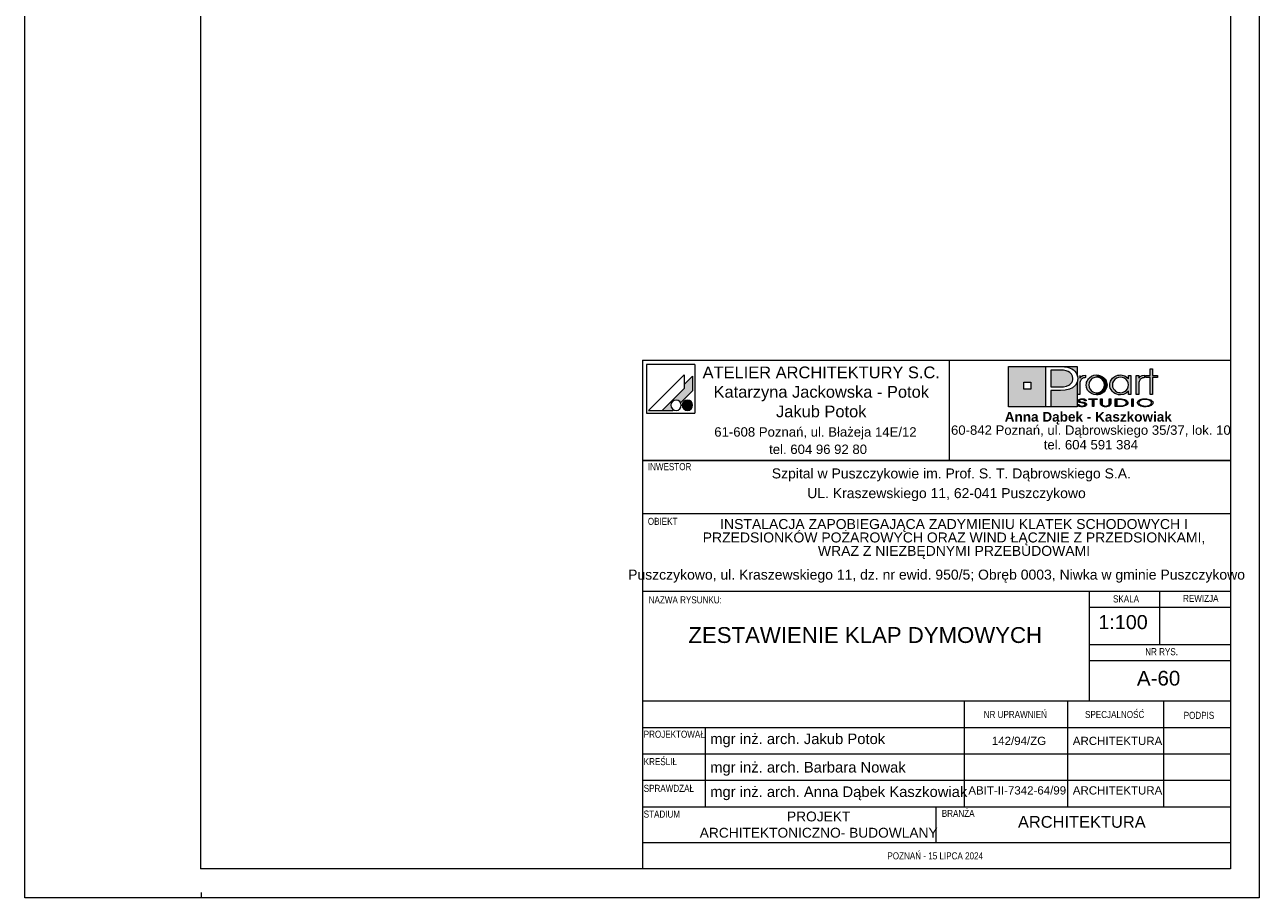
# Paper-space layout 'A-60 ZESTAWIENIE KLAP DYMOWYCH' of a CAD drawing. Header units: millimetres. Extents: x 0 to 210, y 0 to 297.
# Tile 1 of 2: x 0 to 210, y 0 to 148. Entities that reach past the tile are written whole.
import ezdxf

# ---------------------------------------------------------------- set-up
doc = ezdxf.new("R2010")
doc.units = ezdxf.units.MM
doc.header["$MEASUREMENT"] = 0
for name, color, linetype, lineweight, true_color in [('0_Nr_pióra__249', 7, 'Continuous', 5, 0x191919), ('A_Arkusz_Nr_pióra__19', 7, 'Continuous', 5, 0x191919), ('A_Arkusz_Nr_pióra__237', 7, 'Continuous', 5, 0x343434), ('A_Arkusz_Nr_pióra__255', 7, 'Continuous', 15, 0x242424)]:
    doc.layers.add(name, color=color, linetype=linetype, lineweight=lineweight, true_color=true_color)
doc.layers.add('A_Arkusz_Nr_pióra__1', color=7, linetype='Continuous', lineweight=20)
doc.styles.add('STYL_AUTOMATYCZNY_1', font='arial.ttf')
doc.styles.add('STYL_AUTOMATYCZNY_2', font='ARIALN.TTF')
doc.styles.add('STYL_AUTOMATYCZNY_3', font='arial.ttf')

psp = doc.layouts.new('A-60 ZESTAWIENIE KLAP DYMOWYCH')

# ---------------------------------------------------------------- hatches: boundary and pattern name
at = {"layer": 'A_Arkusz_Nr_pióra__19', "linetype": 'Continuous', "lineweight": 0, "true_color": 0x131313}
h = psp.add_hatch(color=250, dxfattribs=at)
h.paths.add_polyline_path([(167.36, 90.34), (173.71, 90.34), (173.71, 83.46), (167.36, 83.46)])
h.paths.add_polyline_path([(169.96, 87.69), (171.15, 87.69), (171.15, 86.49), (169.96, 86.49)], flags=0)
for points in [[(179.03, 90.34), (179.02, 88.83), (178.99, 88.95), (178.83, 89.25), (178.63, 89.52), (178.39, 89.75), (178.11, 89.94), (177.83, 90.07), (177.54, 90.17), (177.23, 90.25), (176.87, 90.3), (176.07, 90.33), (176.02, 90.34)], [(176.17, 89.71), (175.71, 89.72), (174.53, 89.72), (174.53, 86.86), (176.06, 86.86), (176.69, 86.89), (177.19, 86.98), (177.59, 87.13), (177.79, 87.26), (177.96, 87.42), (178.11, 87.61), (178.21, 87.83), (178.28, 88.05), (178.3, 88.28), (178.24, 88.67), (178.07, 89), (177.78, 89.3), (177.48, 89.48), (177.12, 89.62), (176.71, 89.69), (176.5, 89.71)], [(174.53, 83.46), (179.03, 83.46), (179.03, 87.7), (178.73, 87.14), (178.24, 86.71), (177.69, 86.45), (177.02, 86.29), (176.24, 86.24), (174.53, 86.24)]]:
    psp.add_hatch(color=250, dxfattribs=at).paths.add_polyline_path(points)
at = {"layer": 'A_Arkusz_Nr_pióra__19', "linetype": 'Continuous', "lineweight": 5, "true_color": 0x191919}
for points in [[(113.6, 88.67), (112.2, 87.26), (112.2, 86.61), (108.43, 82.85), (110.24, 82.85), (110.35, 82.96), (110.22, 83.05), (110.11, 83.16), (110.02, 83.29), (109.96, 83.43), (109.92, 83.58), (109.91, 83.73), (109.92, 83.88), (109.96, 84.03), (110.02, 84.17), (110.11, 84.3), (110.22, 84.4), (110.35, 84.49), (110.49, 84.56), (110.64, 84.6), (110.79, 84.61), (110.94, 84.6), (111.09, 84.56), (111.23, 84.49), (111.36, 84.4), (111.46, 84.3), (111.56, 84.16), (113.6, 86.21), (113.6, 86.51)], [(113.6, 86.21), (113.6, 88.67), (112.2, 87.26), (112.2, 86.61), (108.43, 82.85), (110.24, 82.85), (110.35, 82.96, -1.314777), (111.56, 84.16)], [(179.46, 88.83), (179.02, 88.83), (179.02, 85.58), (179.48, 85.58), (179.49, 87.54, -0.145311), (179.61, 87.99, -0.140329), (180.1, 88.38), (180.45, 88.45), (180.45, 88.88), (180.01, 88.81), (179.68, 88.63), (179.46, 88.34)], [(180.56, 87.22), (180.58, 87.43), (180.63, 87.65), (180.71, 87.86), (180.82, 88.06), (180.95, 88.25), (181.11, 88.41), (181.48, 88.67), (181.88, 88.83), (182.33, 88.89), (182.35, 88.89), (182.33, 88.52), (182.17, 88.5), (182, 88.47), (181.83, 88.41), (181.67, 88.34), (181.53, 88.24), (181.39, 88.13), (181.17, 87.86), (181.04, 87.55), (181, 87.2), (181.04, 86.84), (181.18, 86.52), (181.4, 86.24), (181.68, 86.04), (181.99, 85.91), (182.17, 85.89), (182.15, 85.52), (181.88, 85.55), (181.47, 85.71), (181.11, 85.97), (180.8, 86.33), (180.62, 86.75)], [(182.33, 88.52), (182.68, 88.47), (183, 88.33), (183.29, 88.11), (183.5, 87.85), (183.62, 87.55), (183.67, 87.21), (183.64, 86.96), (184.05, 86.8), (184.07, 86.87), (184.1, 87.2), (184.08, 87.43), (184.03, 87.67), (183.93, 87.91), (183.77, 88.17), (183.56, 88.4), (183.3, 88.6), (183, 88.76), (182.68, 88.85), (182.35, 88.89)], [(190.14, 88.38), (190.05, 88.34), (189.97, 88.29), (189.87, 88.23), (189.76, 88.12), (189.67, 88.01), (189.6, 87.9), (189.56, 87.78), (189.53, 87.63), (189.52, 87.46), (189.52, 85.58), (189.07, 85.58), (189.07, 88.81), (189.5, 88.81), (189.5, 88.34), (189.72, 88.63), (190.05, 88.81), (190.49, 88.88), (190.49, 88.45), (190.36, 88.43), (190.24, 88.41)], [(191.85, 85.58), (191.41, 85.58), (191.41, 88.44), (190.7, 88.44), (190.7, 88.81), (191.41, 88.81), (191.41, 89.94), (191.85, 89.94), (191.85, 88.81), (192.66, 88.81), (192.66, 88.44), (191.85, 88.44)], [(182.86, 85.58), (182.6, 85.52), (182.33, 85.5), (182.15, 85.52), (182.17, 85.89), (182.34, 85.87), (182.69, 85.91), (183, 86.04), (183.28, 86.26), (183.5, 86.53), (183.62, 86.85), (183.64, 86.96), (184.05, 86.8), (183.97, 86.56), (183.8, 86.26), (183.61, 86.03), (183.38, 85.84), (183.12, 85.68)], [(112.36, 84.53), (113.02, 82.9, -0.39153), (111.92, 83.36, -0.418968)], [(112.36, 84.53), (113.02, 82.9, 0.455663), (113.49, 84.15, 0.390402)], [(179.33, 83.87), (179.06, 83.87), (179.08, 83.79), (179.13, 83.71), (179.2, 83.64), (179.28, 83.59), (179.36, 83.56), (179.43, 83.54), (179.48, 83.52), (179.61, 83.49), (179.74, 83.48), (179.82, 83.49), (179.9, 83.48), (180.05, 83.49), (180.24, 83.53), (180.41, 83.6), (180.52, 83.68), (180.59, 83.77), (180.62, 83.87), (180.61, 83.92), (180.58, 83.98), (180.55, 84.03), (180.49, 84.08), (180.44, 84.12), (180.35, 84.16), (180.3, 84.18), (180.2, 84.21), (180.16, 84.22), (180.15, 84.07), (180.19, 84.05), (180.29, 84), (180.34, 83.93), (180.36, 83.86), (180.35, 83.8), (180.31, 83.74), (180.23, 83.68), (180.17, 83.65), (180.11, 83.64), (180.02, 83.61), (179.94, 83.6), (179.87, 83.6), (179.8, 83.6), (179.71, 83.61), (179.63, 83.62), (179.56, 83.64), (179.49, 83.67), (179.45, 83.7), (179.39, 83.74), (179.35, 83.8)], [(180.29, 84.49), (180.55, 84.49), (180.53, 84.59), (180.47, 84.67), (180.35, 84.75), (180.21, 84.81), (180.04, 84.84), (179.85, 84.85), (179.66, 84.84), (179.49, 84.8), (179.34, 84.74), (179.23, 84.67), (179.16, 84.59), (179.14, 84.5), (179.16, 84.4), (179.22, 84.33), (179.32, 84.26), (179.4, 84.22), (179.47, 84.2), (179.53, 84.19), (179.65, 84.16), (179.76, 84.15), (179.88, 84.13), (179.99, 84.11), (180.07, 84.09), (180.15, 84.07), (180.16, 84.22), (180.04, 84.24), (179.88, 84.26), (179.69, 84.3), (179.6, 84.32), (179.52, 84.35), (179.45, 84.39), (179.41, 84.44), (179.4, 84.5), (179.42, 84.57), (179.46, 84.62), (179.54, 84.67), (179.62, 84.7), (179.72, 84.73), (179.81, 84.73), (179.9, 84.73), (179.99, 84.72), (180.07, 84.7), (180.15, 84.67), (180.22, 84.62), (180.27, 84.56)], [(181.85, 83.5), (181.6, 83.5), (181.6, 84.71), (181.02, 84.71), (181.02, 84.83), (182.43, 84.83), (182.43, 84.71), (181.85, 84.71)], [(184.45, 83.6), (184.36, 83.56), (184.25, 83.52), (184.12, 83.5), (183.99, 83.48), (183.86, 83.48), (183.67, 83.49), (183.5, 83.52), (183.34, 83.56), (183.15, 83.67), (183.03, 83.82), (183, 84), (183, 84.83), (183.25, 84.83), (183.25, 84), (183.26, 83.9), (183.31, 83.81), (183.37, 83.74, 0.154269), (183.86, 83.61, 0.149724), (184.34, 83.73), (184.41, 83.81)], [(184.41, 83.81), (184.45, 83.9), (184.46, 84), (184.46, 84.83), (184.72, 84.83), (184.72, 84), (184.7, 83.86), (184.63, 83.74), (184.53, 83.65), (184.45, 83.6)], [(185.76, 83.62), (186.04, 83.62), (186.04, 83.5), (185.51, 83.5), (185.51, 84.83), (186.04, 84.83), (186.04, 84.71), (185.76, 84.71)], [(186.23, 84.83), (186.55, 84.82), (186.75, 84.79), (186.75, 84.66), (186.59, 84.68), (186.38, 84.7), (186.13, 84.71), (186.04, 84.71), (186.04, 84.83)], [(187.07, 84.72), (187.23, 84.65), (187.36, 84.58), (187.48, 84.49), (187.57, 84.38), (187.62, 84.27), (187.64, 84.16), (187.61, 84.02), (187.53, 83.89), (187.39, 83.77), (187.25, 83.68), (187.09, 83.62), (186.92, 83.57), (186.74, 83.53), (186.74, 83.67), (186.88, 83.7), (187.07, 83.77), (187.22, 83.87), (187.31, 83.96), (187.37, 84.06), (187.39, 84.17), (187.37, 84.28), (187.3, 84.38), (187.21, 84.47), (187.08, 84.55), (186.93, 84.61), (186.75, 84.66), (186.75, 84.79), (186.83, 84.78)], [(188.57, 83.5), (188.32, 83.5), (188.32, 84.83), (188.57, 84.83)], [(186.74, 83.53), (186.72, 83.53), (186.5, 83.51), (186.25, 83.5), (186.04, 83.5), (186.04, 83.62), (186.13, 83.62), (186.28, 83.62), (186.45, 83.63), (186.53, 83.63), (186.66, 83.65), (186.74, 83.67)]]:
    psp.add_hatch(color=250, dxfattribs=at).paths.add_polyline_path(points)
h = psp.add_hatch(color=250, dxfattribs=at)
h.paths.add_polyline_path([(187.73, 86.15), (187.36, 85.79), (186.91, 85.57), (186.39, 85.5), (186.06, 85.53), (185.75, 85.61), (185.44, 85.75), (185.18, 85.92), (184.96, 86.14), (184.78, 86.41), (184.66, 86.67), (184.59, 86.93), (184.57, 87.2), (184.58, 87.41), (184.63, 87.61), (184.7, 87.82), (184.79, 88.02), (184.91, 88.19), (185.05, 88.36), (185.24, 88.52), (185.44, 88.65), (185.67, 88.76), (185.91, 88.83), (186.15, 88.87), (186.4, 88.89), (186.67, 88.87), (186.92, 88.81), (187.15, 88.72), (187.37, 88.59), (187.56, 88.43), (187.73, 88.24), (187.73, 88.51), (187.73, 88.81), (188.17, 88.81), (188.17, 87.53), (188.17, 85.58), (187.73, 85.58), (187.73, 85.83)])
h.paths.add_polyline_path([(185.81, 88.38, 0.471077), (185.22, 86.5, 0.494724), (187.4, 86.34, 0.387258), (187.36, 88.1, 0.314042)], flags=0)
h = psp.add_hatch(color=250, dxfattribs=at)
h.paths.add_polyline_path([(190.59, 84.85, 0.130991), (189.56, 84.6, 0.250658), (189.25, 84.17, 0.250617), (189.5, 83.77, 0.141351), (190.59, 83.48, 0.117723), (191.58, 83.7, 0.245905), (191.93, 84.16, 0.237366), (191.68, 84.56, 0.143887)])
h.paths.add_polyline_path([(190.59, 84.73, 0.128597), (189.81, 84.56), (189.72, 84.5), (189.65, 84.45), (189.58, 84.37), (189.54, 84.31), (189.51, 84.24), (189.5, 84.17), (189.53, 84.03), (189.62, 83.91), (189.78, 83.79, 0.126974), (190.59, 83.6, 0.113214), (191.35, 83.76), (191.49, 83.86), (191.58, 83.93), (191.63, 84.01), (191.66, 84.08), (191.67, 84.16), (191.65, 84.26), (191.6, 84.36), (191.52, 84.45), (191.39, 84.55, 0.11716)], flags=0)

# ---------------------------------------------------------------- linework, layer by layer
at = {"layer": '0_Nr_pióra__249', "color": 250, "linetype": 'Continuous', "lineweight": 5, "true_color": 0x191919}
for p, q in [((105.75, 90.68), (105.75, 82.41)), ((114.01, 90.68), (105.75, 90.68)), ((114.01, 90.68), (114.01, 82.41)), ((167.36, 90.34), (179.03, 90.34)), ((167.36, 83.46), (167.36, 90.34)), ((173.71, 83.46), (173.71, 90.34)), ((173.71, 90.34), (175.99, 90.34)), ((175.99, 90.34), (176.46, 90.33)), ((176.46, 90.33), (176.87, 90.3)), ((179.03, 90.34), (179.02, 88.81)), ((112.2, 88.91), (106.13, 82.85)), ((112.2, 88.91), (112.2, 86.61)), ((113.6, 88.67), (112.2, 87.26)), ((113.6, 88.67), (113.6, 86.51)), ((174.53, 89.72), (174.53, 86.86)), ((175.71, 89.72), (174.53, 89.72)), ((176.17, 89.71), (175.71, 89.72)), ((176.5, 89.71), (176.17, 89.71)), ((176.71, 89.69), (176.5, 89.71)), ((177.12, 89.62), (176.71, 89.69)), ((176.87, 90.3), (177.23, 90.25)), ((177.48, 89.48), (177.12, 89.62)), ((177.23, 90.25), (177.54, 90.17)), ((177.79, 89.29), (177.48, 89.48)), ((177.54, 90.17), (177.83, 90.07)), ((178.07, 89), (177.79, 89.29)), ((177.83, 90.07), (178.11, 89.94)), ((178.24, 88.67), (178.07, 89)), ((178.11, 89.94), (178.39, 89.75)), ((178.3, 88.28), (178.24, 88.67)), ((178.28, 88.05), (178.3, 88.28)), ((178.39, 89.75), (178.63, 89.52)), ((178.63, 89.52), (178.83, 89.25)), ((178.83, 89.25), (178.99, 88.95)), ((178.99, 88.95), (179.08, 88.62)), ((179.12, 88.27), (179.02, 87.66)), ((179.08, 88.62), (179.12, 88.27)), ((179.46, 88.81), (179.46, 88.34)), ((179.46, 88.34), (179.68, 88.63)), ((179.68, 88.63), (180.01, 88.81)), ((179.83, 88.23), (179.72, 88.12)), ((179.92, 88.29), (179.83, 88.23)), ((180.01, 88.34), (179.92, 88.29)), ((180.01, 88.81), (180.45, 88.88)), ((180.1, 88.38), (180.01, 88.34)), ((180.2, 88.41), (180.1, 88.38)), ((180.32, 88.43), (180.2, 88.41)), ((180.45, 88.45), (180.32, 88.43)), ((180.45, 88.88), (180.45, 88.45)), ((180.82, 88.06), (180.95, 88.25)), ((180.95, 88.25), (181.11, 88.41)), ((181.11, 88.41), (181.48, 88.67)), ((181.53, 88.24), (181.39, 88.13)), ((181.48, 88.67), (181.88, 88.83)), ((181.67, 88.34), (181.53, 88.24)), ((181.83, 88.41), (181.67, 88.34)), ((182, 88.47), (181.83, 88.41)), ((181.88, 88.83), (182.33, 88.89)), ((182.17, 88.5), (182, 88.47)), ((182.34, 88.52), (182.17, 88.5)), ((182.33, 88.89), (182.67, 88.86)), ((182.68, 88.47), (182.34, 88.52)), ((182.67, 88.86), (183, 88.76)), ((183, 88.33), (182.68, 88.47)), ((183, 88.76), (183.3, 88.6)), ((183.29, 88.11), (183, 88.33)), ((183.3, 88.6), (183.56, 88.4)), ((183.56, 88.4), (183.77, 88.17)), ((184.91, 88.19), (185.05, 88.36)), ((185.05, 88.36), (185.24, 88.52)), ((185.24, 88.52), (185.44, 88.65)), ((185.71, 88.34), (185.41, 88.12)), ((185.44, 88.65), (185.67, 88.76)), ((185.67, 88.76), (185.91, 88.83)), ((186.03, 88.47), (185.71, 88.34)), ((185.91, 88.83), (186.15, 88.87)), ((186.39, 88.52), (186.03, 88.47)), ((186.15, 88.87), (186.4, 88.89)), ((186.75, 88.47), (186.39, 88.52)), ((186.4, 88.89), (186.67, 88.87)), ((186.67, 88.87), (186.92, 88.81)), ((187.06, 88.34), (186.75, 88.47)), ((186.92, 88.81), (187.15, 88.72)), ((187.34, 88.12), (187.06, 88.34)), ((187.15, 88.72), (187.37, 88.59)), ((187.37, 88.59), (187.56, 88.43)), ((187.56, 88.43), (187.73, 88.24)), ((187.73, 88.24), (187.73, 88.81)), ((187.73, 88.81), (188.17, 88.81)), ((188.17, 88.81), (188.17, 85.58)), ((189.07, 85.58), (189.07, 88.81)), ((189.07, 88.81), (189.5, 88.81)), ((189.5, 88.81), (189.5, 88.34)), ((189.5, 88.34), (189.72, 88.63)), ((189.72, 88.63), (190.05, 88.81)), ((189.87, 88.23), (189.76, 88.12)), ((189.97, 88.29), (189.87, 88.23)), ((190.05, 88.34), (189.97, 88.29)), ((190.05, 88.81), (190.49, 88.88)), ((190.14, 88.38), (190.05, 88.34)), ((190.24, 88.41), (190.14, 88.38)), ((190.36, 88.43), (190.24, 88.41)), ((190.49, 88.45), (190.36, 88.43)), ((190.49, 88.88), (190.49, 88.45)), ((190.7, 88.44), (190.7, 88.81)), ((190.7, 88.81), (191.41, 88.81)), ((191.41, 88.44), (190.7, 88.44)), ((191.41, 88.81), (191.41, 89.94)), ((191.41, 89.94), (191.85, 89.94)), ((191.41, 85.58), (191.41, 88.44)), ((191.85, 89.94), (191.85, 88.81)), ((191.85, 88.81), (192.66, 88.81)), ((192.66, 88.44), (191.85, 88.44)), ((191.85, 88.44), (191.85, 85.58)), ((192.66, 88.81), (192.66, 88.44)), ((112.2, 86.61), (108.43, 82.85)), ((113.6, 86.21), (111.56, 84.16)), ((113.6, 86.51), (113.6, 86.21)), ((169.96, 87.69), (171.15, 87.69)), ((169.96, 87.69), (171.15, 87.69)), ((169.96, 86.49), (169.96, 87.69)), ((171.15, 86.49), (169.96, 86.49)), ((171.15, 87.69), (171.15, 86.49)), ((171.15, 87.69), (171.15, 86.49)), ((174.53, 86.86), (176.06, 86.86)), ((174.53, 86.24), (174.53, 83.46)), ((176.19, 86.24), (174.53, 86.24)), ((176.06, 86.86), (176.69, 86.89)), ((177, 86.29), (176.19, 86.24)), ((176.69, 86.89), (177.19, 86.98)), ((177.69, 86.45), (177, 86.29)), ((177.19, 86.98), (177.59, 87.13)), ((177.59, 87.13), (177.79, 87.26)), ((178.24, 86.71), (177.69, 86.45)), ((177.79, 87.26), (177.96, 87.42)), ((177.96, 87.42), (178.11, 87.61)), ((178.11, 87.61), (178.21, 87.83)), ((178.21, 87.83), (178.28, 88.05)), ((178.73, 87.14), (178.24, 86.71)), ((179.02, 87.66), (178.73, 87.14)), ((179.03, 87.67), (179.03, 83.46)), ((179.49, 87.63), (179.48, 87.46)), ((179.48, 87.46), (179.48, 85.58)), ((179.52, 87.78), (179.49, 87.63)), ((179.56, 87.9), (179.52, 87.78)), ((179.63, 88.01), (179.56, 87.9)), ((179.72, 88.12), (179.63, 88.01)), ((180.56, 87.22), (180.58, 87.43)), ((180.62, 86.75), (180.56, 87.22)), ((180.58, 87.43), (180.63, 87.65)), ((180.8, 86.33), (180.62, 86.75)), ((180.63, 87.65), (180.71, 87.86)), ((180.71, 87.86), (180.82, 88.06)), ((181.11, 85.97), (180.8, 86.33)), ((181.04, 87.55), (181, 87.2)), ((181, 87.2), (181.04, 86.84)), ((181.17, 87.86), (181.04, 87.55)), ((181.04, 86.84), (181.18, 86.52)), ((181.39, 88.13), (181.17, 87.86)), ((181.18, 86.52), (181.4, 86.24)), ((181.4, 86.24), (181.68, 86.04)), ((183, 86.04), (183.28, 86.26)), ((183.28, 86.26), (183.5, 86.53)), ((183.5, 87.85), (183.29, 88.11)), ((183.62, 87.55), (183.5, 87.85)), ((183.5, 86.53), (183.62, 86.85)), ((183.8, 86.26), (183.61, 86.03)), ((183.67, 87.21), (183.62, 87.55)), ((183.62, 86.85), (183.67, 87.21)), ((183.77, 88.17), (183.94, 87.9)), ((183.97, 86.56), (183.8, 86.26)), ((183.94, 87.9), (184.03, 87.67)), ((184.07, 86.87), (183.97, 86.56)), ((184.03, 87.67), (184.08, 87.43)), ((184.1, 87.2), (184.07, 86.87)), ((184.08, 87.43), (184.1, 87.2)), ((184.57, 87.2), (184.58, 87.41)), ((184.59, 86.93), (184.57, 87.2)), ((184.58, 87.41), (184.63, 87.61)), ((184.66, 86.67), (184.59, 86.93)), ((184.63, 87.61), (184.7, 87.82)), ((184.78, 86.41), (184.66, 86.67)), ((184.7, 87.82), (184.79, 88.02)), ((184.96, 86.14), (184.78, 86.41)), ((184.79, 88.02), (184.91, 88.19)), ((185.18, 85.92), (184.96, 86.14)), ((185.05, 87.55), (185.01, 87.22)), ((185.01, 87.22), (185.05, 86.87)), ((185.19, 87.85), (185.05, 87.55)), ((185.05, 86.87), (185.18, 86.55)), ((185.18, 86.55), (185.4, 86.28)), ((185.41, 88.12), (185.19, 87.85)), ((185.4, 86.28), (185.53, 86.16)), ((185.53, 86.16), (185.68, 86.06)), ((187.06, 86.05), (187.34, 86.26)), ((187.56, 87.85), (187.34, 88.12)), ((187.34, 86.26), (187.56, 86.54)), ((187.73, 86.15), (187.36, 85.79)), ((187.69, 87.54), (187.56, 87.85)), ((187.56, 86.54), (187.69, 86.85)), ((187.73, 87.19), (187.69, 87.54)), ((187.69, 86.85), (187.73, 87.19)), ((187.73, 85.58), (187.73, 86.15)), ((189.53, 87.63), (189.52, 87.46)), ((189.52, 87.46), (189.52, 85.58)), ((189.56, 87.78), (189.53, 87.63)), ((189.6, 87.9), (189.56, 87.78)), ((189.67, 88.01), (189.6, 87.9)), ((189.76, 88.12), (189.67, 88.01)), ((179.48, 85.58), (179.02, 85.58)), ((179.14, 84.5), (179.16, 84.59)), ((179.16, 84.4), (179.14, 84.5)), ((179.16, 84.59), (179.23, 84.67)), ((179.22, 84.33), (179.16, 84.4)), ((179.32, 84.26), (179.22, 84.33)), ((179.23, 84.67), (179.34, 84.74)), ((179.37, 84.23), (179.32, 84.26)), ((179.34, 84.74), (179.49, 84.8)), ((179.43, 84.21), (179.37, 84.23)), ((179.41, 84.56), (179.4, 84.5)), ((179.4, 84.5), (179.41, 84.44)), ((179.46, 84.62), (179.41, 84.56)), ((179.41, 84.44), (179.45, 84.39)), ((179.5, 84.19), (179.43, 84.21)), ((179.45, 84.39), (179.52, 84.35)), ((179.54, 84.67), (179.46, 84.62)), ((179.49, 84.8), (179.66, 84.84)), ((179.58, 84.18), (179.5, 84.19)), ((179.52, 84.35), (179.6, 84.32)), ((179.62, 84.7), (179.54, 84.67)), ((179.68, 84.16), (179.58, 84.18)), ((179.6, 84.32), (179.73, 84.29)), ((179.72, 84.73), (179.62, 84.7)), ((179.66, 84.84), (179.85, 84.85)), ((179.8, 84.14), (179.68, 84.16)), ((179.83, 84.73), (179.72, 84.73)), ((179.73, 84.29), (179.89, 84.26)), ((179.96, 84.12), (179.8, 84.14)), ((179.95, 84.72), (179.83, 84.73)), ((179.85, 84.85), (180.04, 84.84)), ((179.89, 84.26), (180.03, 84.24)), ((180.06, 84.7), (179.95, 84.72)), ((180.09, 84.09), (179.96, 84.12)), ((180.03, 84.24), (180.13, 84.22)), ((180.04, 84.84), (180.21, 84.81)), ((180.15, 84.67), (180.06, 84.7)), ((180.19, 84.05), (180.09, 84.09)), ((180.13, 84.22), (180.2, 84.21)), ((180.22, 84.62), (180.15, 84.67)), ((180.29, 84), (180.19, 84.05)), ((180.2, 84.21), (180.25, 84.2)), ((180.21, 84.81), (180.35, 84.75)), ((180.27, 84.56), (180.22, 84.62)), ((180.25, 84.2), (180.31, 84.18)), ((180.29, 84.49), (180.27, 84.56)), ((180.55, 84.49), (180.29, 84.49)), ((180.31, 84.18), (180.36, 84.16)), ((180.35, 84.75), (180.47, 84.67)), ((180.36, 84.16), (180.44, 84.12)), ((180.44, 84.12), (180.5, 84.08)), ((180.47, 84.67), (180.53, 84.59)), ((180.5, 84.08), (180.55, 84.03)), ((180.53, 84.59), (180.55, 84.49)), ((180.55, 84.03), (180.59, 83.98)), ((181.02, 84.71), (181.02, 84.83)), ((181.02, 84.83), (182.43, 84.83)), ((181.6, 84.71), (181.02, 84.71)), ((181.47, 85.71), (181.11, 85.97)), ((181.88, 85.55), (181.47, 85.71)), ((181.6, 83.5), (181.6, 84.71)), ((181.68, 86.04), (181.99, 85.91)), ((182.43, 84.71), (181.85, 84.71)), ((181.85, 84.71), (181.85, 83.5)), ((182.33, 85.5), (181.88, 85.55)), ((181.99, 85.91), (182.34, 85.87)), ((182.6, 85.52), (182.33, 85.5)), ((182.34, 85.87), (182.69, 85.91)), ((182.43, 84.83), (182.43, 84.71)), ((182.86, 85.58), (182.6, 85.52)), ((182.69, 85.91), (183, 86.04)), ((183.12, 85.68), (182.86, 85.58)), ((183, 84.83), (183.25, 84.83)), ((183, 84), (183, 84.83)), ((183.03, 83.82), (183, 84)), ((183.38, 85.84), (183.12, 85.68)), ((183.25, 84.83), (183.25, 84)), ((183.25, 84), (183.26, 83.9)), ((183.61, 86.03), (183.38, 85.84)), ((184.45, 83.9), (184.46, 84)), ((184.46, 84), (184.46, 84.83)), ((184.46, 84.83), (184.72, 84.83)), ((184.72, 84), (184.7, 83.86)), ((184.72, 84.83), (184.72, 84)), ((185.44, 85.75), (185.18, 85.92)), ((185.75, 85.61), (185.44, 85.75)), ((185.51, 83.5), (185.51, 84.83)), ((185.51, 84.83), (186.04, 84.83)), ((185.51, 83.5), (185.51, 84.83)), ((185.51, 84.83), (186.23, 84.83)), ((185.68, 86.06), (185.85, 85.98)), ((186.06, 85.53), (185.75, 85.61)), ((186.04, 84.71), (185.76, 84.71)), ((185.76, 84.71), (185.76, 83.62)), ((186.13, 84.71), (185.76, 84.71)), ((185.76, 84.71), (185.76, 83.62)), ((185.85, 85.98), (186.03, 85.92)), ((186.03, 85.92), (186.21, 85.88)), ((186.04, 84.83), (186.04, 84.71)), ((186.39, 85.5), (186.06, 85.53)), ((186.38, 84.7), (186.13, 84.71)), ((186.21, 85.88), (186.39, 85.87)), ((186.23, 84.83), (186.55, 84.82)), ((186.59, 84.68), (186.38, 84.7)), ((186.39, 85.87), (186.74, 85.91)), ((186.91, 85.57), (186.39, 85.5)), ((186.55, 84.82), (186.83, 84.78)), ((186.77, 84.65), (186.59, 84.68)), ((186.74, 85.91), (187.06, 86.05)), ((186.93, 84.61), (186.77, 84.65)), ((186.83, 84.78), (187.07, 84.72)), ((187.36, 85.79), (186.91, 85.57)), ((187.07, 84.55), (186.93, 84.61)), ((187.07, 84.72), (187.23, 84.65)), ((187.2, 84.48), (187.07, 84.55)), ((187.3, 84.38), (187.2, 84.48)), ((187.23, 84.65), (187.36, 84.58)), ((187.37, 84.28), (187.3, 84.38)), ((187.31, 83.96), (187.37, 84.06)), ((187.36, 84.58), (187.48, 84.49)), ((187.39, 84.17), (187.37, 84.28)), ((187.37, 84.06), (187.39, 84.17)), ((187.48, 84.49), (187.57, 84.38)), ((187.61, 84.02), (187.53, 83.89)), ((187.57, 84.38), (187.62, 84.27)), ((187.64, 84.16), (187.61, 84.02)), ((187.62, 84.27), (187.64, 84.16)), ((188.17, 85.58), (187.73, 85.58)), ((188.32, 83.5), (188.32, 84.83)), ((188.32, 84.83), (188.57, 84.83)), ((188.32, 83.5), (188.32, 84.83)), ((188.32, 84.83), (188.57, 84.83)), ((188.57, 84.83), (188.57, 83.5)), ((188.57, 84.83), (188.57, 83.5)), ((189.52, 85.58), (189.07, 85.58)), ((189.25, 84.17), (189.27, 84.28)), ((189.26, 84.07), (189.25, 84.17)), ((189.31, 83.97), (189.26, 84.07)), ((189.27, 84.28), (189.33, 84.39)), ((189.33, 84.39), (189.42, 84.5)), ((189.42, 84.5), (189.56, 84.6)), ((189.51, 84.24), (189.5, 84.17)), ((189.5, 84.17), (189.53, 84.03)), ((189.54, 84.31), (189.51, 84.24)), ((189.53, 84.03), (189.62, 83.91)), ((189.58, 84.37), (189.54, 84.31)), ((189.56, 84.6), (189.73, 84.69)), ((189.64, 84.44), (189.58, 84.37)), ((189.72, 84.5), (189.64, 84.44)), ((189.81, 84.56), (189.72, 84.5)), ((189.73, 84.69), (189.93, 84.76)), ((190.04, 84.66), (189.81, 84.56)), ((189.93, 84.76), (190.14, 84.81)), ((190.3, 84.71), (190.04, 84.66)), ((190.14, 84.81), (190.35, 84.84)), ((190.59, 84.73), (190.3, 84.71)), ((190.35, 84.84), (190.59, 84.85)), ((190.59, 84.85), (190.85, 84.84)), ((190.76, 84.72), (190.59, 84.73)), ((190.93, 84.7), (190.76, 84.72)), ((190.85, 84.84), (191.1, 84.8)), ((191.09, 84.67), (190.93, 84.7)), ((191.26, 84.61), (191.09, 84.67)), ((191.1, 84.8), (191.34, 84.73)), ((191.4, 84.54), (191.26, 84.61)), ((191.34, 84.73), (191.53, 84.65)), ((191.52, 84.45), (191.4, 84.54)), ((191.85, 85.58), (191.41, 85.58)), ((191.6, 84.36), (191.52, 84.45)), ((191.53, 84.65), (191.68, 84.56)), ((191.58, 83.93), (191.63, 84.01)), ((191.65, 84.26), (191.6, 84.36)), ((191.63, 84.01), (191.66, 84.08)), ((191.67, 84.16), (191.65, 84.26)), ((191.66, 84.08), (191.67, 84.16)), ((191.68, 84.56), (191.8, 84.45)), ((191.8, 84.45), (191.87, 84.36)), ((191.87, 84.36), (191.91, 84.26)), ((191.93, 84.16), (191.89, 84)), ((191.91, 84.26), (191.93, 84.16)), ((105.75, 82.41), (114.01, 82.41)), ((106.13, 82.85), (110.24, 82.85)), ((110.35, 82.96), (110.24, 82.85)), ((179.03, 83.46), (167.36, 83.46)), ((174.53, 83.46), (173.71, 83.46)), ((179.08, 83.79), (179.06, 83.87)), ((179.06, 83.87), (179.33, 83.87)), ((179.13, 83.71), (179.08, 83.79)), ((179.2, 83.64), (179.13, 83.71)), ((179.28, 83.59), (179.2, 83.64)), ((179.37, 83.55), (179.28, 83.59)), ((179.33, 83.87), (179.35, 83.8)), ((179.35, 83.8), (179.39, 83.74)), ((179.48, 83.52), (179.37, 83.55)), ((179.39, 83.74), (179.45, 83.7)), ((179.45, 83.7), (179.5, 83.67)), ((179.59, 83.5), (179.48, 83.52)), ((179.5, 83.67), (179.56, 83.64)), ((179.56, 83.64), (179.63, 83.62)), ((179.72, 83.48), (179.59, 83.5)), ((179.63, 83.62), (179.7, 83.61)), ((179.7, 83.61), (179.77, 83.6)), ((179.84, 83.48), (179.72, 83.48)), ((179.77, 83.6), (179.85, 83.6)), ((180.05, 83.49), (179.84, 83.48)), ((179.85, 83.6), (179.92, 83.6)), ((179.92, 83.6), (179.98, 83.61)), ((179.98, 83.61), (180.05, 83.62)), ((180.05, 83.62), (180.12, 83.64)), ((180.24, 83.53), (180.05, 83.49)), ((180.12, 83.64), (180.18, 83.66)), ((180.18, 83.66), (180.23, 83.68)), ((180.23, 83.68), (180.3, 83.74)), ((180.41, 83.6), (180.24, 83.53)), ((180.34, 83.93), (180.29, 84)), ((180.3, 83.74), (180.35, 83.8)), ((180.36, 83.86), (180.34, 83.93)), ((180.35, 83.8), (180.36, 83.86)), ((180.52, 83.68), (180.41, 83.6)), ((180.59, 83.77), (180.52, 83.68)), ((180.59, 83.98), (180.61, 83.92)), ((180.62, 83.87), (180.59, 83.77)), ((180.61, 83.92), (180.62, 83.87)), ((181.85, 83.5), (181.6, 83.5)), ((183.15, 83.67), (183.03, 83.82)), ((183.34, 83.56), (183.15, 83.67)), ((183.26, 83.9), (183.31, 83.81)), ((183.31, 83.81), (183.38, 83.73)), ((183.5, 83.52), (183.34, 83.56)), ((183.38, 83.73), (183.43, 83.7)), ((183.43, 83.7), (183.5, 83.67)), ((183.5, 83.67), (183.58, 83.64)), ((183.67, 83.49), (183.5, 83.52)), ((183.58, 83.64), (183.67, 83.62)), ((183.67, 83.62), (183.76, 83.61)), ((183.86, 83.48), (183.67, 83.49)), ((183.76, 83.61), (183.86, 83.61)), ((183.86, 83.61), (183.95, 83.61)), ((183.99, 83.48), (183.86, 83.48)), ((183.95, 83.61), (184.04, 83.62)), ((184.12, 83.5), (183.99, 83.48)), ((184.04, 83.62), (184.13, 83.64)), ((184.25, 83.52), (184.12, 83.5)), ((184.13, 83.64), (184.21, 83.67)), ((184.21, 83.67), (184.28, 83.7)), ((184.36, 83.56), (184.25, 83.52)), ((184.28, 83.7), (184.34, 83.73)), ((184.34, 83.73), (184.41, 83.81)), ((184.45, 83.6), (184.36, 83.56)), ((184.41, 83.81), (184.45, 83.9)), ((184.53, 83.65), (184.45, 83.6)), ((184.63, 83.74), (184.53, 83.65)), ((184.7, 83.86), (184.63, 83.74)), ((186.04, 83.5), (185.51, 83.5)), ((186.25, 83.5), (185.51, 83.5)), ((185.76, 83.62), (186.04, 83.62)), ((185.76, 83.62), (186.13, 83.62)), ((186.04, 83.62), (186.04, 83.5)), ((186.13, 83.62), (186.35, 83.62)), ((186.5, 83.51), (186.25, 83.5)), ((186.35, 83.62), (186.53, 83.63)), ((186.72, 83.53), (186.5, 83.51)), ((186.53, 83.63), (186.68, 83.65)), ((186.68, 83.65), (186.89, 83.7)), ((186.92, 83.57), (186.72, 83.53)), ((186.89, 83.7), (187.07, 83.77)), ((187.09, 83.62), (186.92, 83.57)), ((187.07, 83.77), (187.22, 83.87)), ((187.25, 83.68), (187.09, 83.62)), ((187.22, 83.87), (187.31, 83.96)), ((187.39, 83.77), (187.25, 83.68)), ((187.53, 83.89), (187.39, 83.77)), ((188.57, 83.5), (188.32, 83.5)), ((188.57, 83.5), (188.32, 83.5)), ((189.38, 83.87), (189.31, 83.97)), ((189.5, 83.77), (189.38, 83.87)), ((189.65, 83.67), (189.5, 83.77)), ((189.62, 83.91), (189.77, 83.79)), ((189.84, 83.6), (189.65, 83.67)), ((189.77, 83.79), (189.88, 83.74)), ((190.07, 83.53), (189.84, 83.6)), ((189.88, 83.74), (190, 83.69)), ((190, 83.69), (190.13, 83.65)), ((190.33, 83.49), (190.07, 83.53)), ((190.13, 83.65), (190.28, 83.62)), ((190.28, 83.62), (190.43, 83.6)), ((190.59, 83.48), (190.33, 83.49)), ((190.43, 83.6), (190.59, 83.6)), ((190.59, 83.6), (190.81, 83.61)), ((190.78, 83.48), (190.59, 83.48)), ((190.97, 83.51), (190.78, 83.48)), ((190.81, 83.61), (191.01, 83.64)), ((191.15, 83.54), (190.97, 83.51)), ((191.01, 83.64), (191.2, 83.7)), ((191.31, 83.59), (191.15, 83.54)), ((191.2, 83.7), (191.35, 83.76)), ((191.45, 83.64), (191.31, 83.59)), ((191.35, 83.76), (191.48, 83.84)), ((191.58, 83.7), (191.45, 83.64)), ((191.48, 83.84), (191.58, 83.93)), ((191.77, 83.84), (191.58, 83.7)), ((191.89, 84), (191.77, 83.84))]:
    psp.add_line(p, q, dxfattribs=at)
for centre, start, end in [((110.79, 83.73), 0, 180), ((112.72, 83.73), 0, 180), ((110.79, 83.73), 180, 0), ((112.72, 83.73), 180, 0)]:
    psp.add_arc(centre, 0.882, start, end, dxfattribs=at)
at = {"layer": 'A_Arkusz_Nr_pióra__1', "color": 7, "linetype": 'Continuous', "lineweight": 20}
for p, q in [((29.9, 292.1), (29.9, 4.9)), ((205.1, 292.1), (205.1, 4.9)), ((205.1, 4.9), (29.9, 4.9))]:
    psp.add_line(p, q, dxfattribs=at)
at = {"layer": 'A_Arkusz_Nr_pióra__1', "color": 7, "linetype": 'Continuous', "lineweight": 20, "flags": 128}
psp.add_lwpolyline([(0, 297), (210, 297), (210, 0), (0, 0)], close=True, dxfattribs=at)
at = {"layer": 'A_Arkusz_Nr_pióra__237', "color": 250, "linetype": 'Continuous', "lineweight": 5, "true_color": 0x343434}
psp.add_line((30.1, -0.1), (30.1, 0.9), dxfattribs=at)
at = {"layer": 'A_Arkusz_Nr_pióra__255', "color": 250, "linetype": 'Continuous', "lineweight": 15, "true_color": 0x242424}
for p, q in [((105.1, 91.43), (205.1, 91.43)), ((105.1, 91.43), (105.1, 74.35)), ((157.22, 91.43), (157.22, 74.35)), ((105.1, 74.35), (205.1, 74.35)), ((105.1, 74.35), (105.1, 4.9)), ((205.1, 74.35), (105.1, 74.35)), ((105.1, 65.35), (205.1, 65.35)), ((105.1, 52.15), (205.1, 52.15)), ((181.1, 33.46), (181.1, 52.15)), ((193.1, 43.06), (193.1, 52.15)), ((181.1, 49.43), (205.1, 49.43)), ((181.1, 43.06), (205.1, 43.06)), ((181.1, 40.34), (205.1, 40.34)), ((105.1, 33.46), (205.1, 33.46)), ((159.85, 15.46), (159.85, 33.46)), ((177.43, 15.46), (177.43, 33.46)), ((193.75, 15.46), (193.75, 33.46)), ((105.1, 28.96), (205.1, 28.96)), ((115.8, 15.46), (115.8, 28.96)), ((105.1, 24.46), (205.1, 24.46)), ((105.1, 19.96), (205.1, 19.96)), ((115.8, 19.96), (205.1, 19.96)), ((105.1, 15.46), (204.96, 15.46)), ((119.1, 15.46), (205.1, 15.46)), ((154.96, 15.46), (154.96, 9.4)), ((105.1, 9.4), (205.1, 9.4)), ((105.1, 9.4), (205.1, 9.4))]:
    psp.add_line(p, q, dxfattribs=at)

# ---------------------------------------------------------------- texts
at = {"layer": 'A_Arkusz_Nr_pióra__1', "color": 7, "linetype": 'Continuous', "lineweight": 20, "style": 'STYL_AUTOMATYCZNY_1'}
for s, insert, char_height, attachment_point in [('\\A1;{\\pql;\\fArial|b0|i0|c238|p0;\\W1.000000;Szpital w Puszczykowie im. Prof. S. T. Dąbrowskiego S.A.}', (127.07, 71.89), 1.7, 4), ('\\A1;{\\pqc;\\fArial|b0|i0|c238|p0;\\W1.000000;UL. Kraszewskiego 11, 62-041 Puszczykowo}', (156.79, 68.54), 1.7, 5), ('\\A1;{\\pql;\\fArial|b0|i0|c238|p0;\\W1.000000;1:100}', (182.63, 46.85), 2.3999, 4), ('\\A1;{\\pqc;\\fArial|b0|i0|c238|p0;\\W1.000000;ZESTAWIENIE KLAP DYMOWYCH}', (142.97, 44.65), 2.7, 5), ('\\A1;{\\pqc;\\fArial|b0|i0|c238|p0;\\W1.000000;A-60}', (192.87, 37.31), 2.5, 5)]:
    psp.add_mtext(s, dxfattribs=dict(at, insert=insert, char_height=char_height, attachment_point=attachment_point))
at = {"layer": 'A_Arkusz_Nr_pióra__19', "color": 250, "linetype": 'Continuous', "lineweight": 5, "true_color": 0x191919, "attachment_point": 5}
for s, insert, char_height, style in [('\\A1;{\\pqc;\\fArial|b0|i0|c238|p0;\\W1.000000;ATELIER ARCHITEKTURY S.C.}', (135.49, 89.31), 1.9999, 'STYL_AUTOMATYCZNY_1'), ('\\A1;{\\pqc;\\fArial|b0|i0|c238|p0;\\W1.000000;Katarzyna Jackowska - Potok}', (135.49, 85.72), 1.9999, 'STYL_AUTOMATYCZNY_1'), ('\\A1;{\\pqc;\\fArial|b0|i0|c238|p0;\\W1.000000;Jakub Potok}', (135.49, 82.68), 1.9999, 'STYL_AUTOMATYCZNY_1'), ('\\A1;{\\pqc;\\fArial|b1|i0|c238|p0;\\W1.000000;Anna Dąbek - Kaszkowiak}', (180.91, 81.53), 1.6499, 'STYL_AUTOMATYCZNY_3'), ('\\A1;{\\pqc;\\fArial|b0|i0|c238|p0;\\W1.000000;61-608 Poznań, ul. Błażeja 14E/12}', (134.5, 78.96), 1.5999, 'STYL_AUTOMATYCZNY_1'), ('\\A1;{\\pqc;\\fArial|b0|i0|c238|p0;\\W1.000000;tel. 604 96 92 80}', (134.95, 76.24), 1.5999, 'STYL_AUTOMATYCZNY_1')]:
    psp.add_mtext(s, dxfattribs=dict(at, insert=insert, char_height=char_height, style=style))
at = {"layer": 'A_Arkusz_Nr_pióra__19', "color": 250, "linetype": 'Continuous', "lineweight": 5, "true_color": 0x191919, "insert": (181.35, 78.26), "char_height": 1.59993, "attachment_point": 5, "line_spacing_factor": 0.931904, "style": 'STYL_AUTOMATYCZNY_1'}
psp.add_mtext('\\A1;{\\pqc;\\fArial|b0|i0|c238|p0;\\W1.000000;6\\fArial|b0|i0|c238|p0;\\W1.000000;0\\fArial|b0|i0|c238|p0;\\W1.000000;-\\fArial|b0|i0|c238|p0;\\W1.000000;842\\fArial|b0|i0|c238|p0;\\W1.000000; Poznań, ul. Dąbrowskiego \\fArial|b0|i0|c238|p0;\\W1.000000;35/37, lok. 10\\P\\pqc;\\fArial|b0|i0|c238|p0;\\W1.000000;tel. 604 591 384}', dxfattribs=at)
at = {"layer": 'A_Arkusz_Nr_pióra__255', "color": 250, "linetype": 'Continuous', "lineweight": 15, "true_color": 0x242424}
for s, insert, char_height, attachment_point, style in [('\\A1;{\\pql;\\fArial Narrow|b0|i0|c238|p0;\\W1.000000;INWESTOR}', (105.99, 73.29), 1.2, 4, 'STYL_AUTOMATYCZNY_2'), ('\\A1;{\\pql;\\fArial Narrow|b0|i0|c238|p0;\\W1.000000;OBIEKT}', (105.99, 63.99), 1.2, 4, 'STYL_AUTOMATYCZNY_2'), ('\\A1;{\\pql;\\fArial Narrow|b0|i0|c238|p0;\\W1.000000;NAZWA RYSUNKU:}', (106.14, 50.64), 1.2, 4, 'STYL_AUTOMATYCZNY_2'), ('\\A1;{\\pql;\\fArial Narrow|b0|i0|c238|p0;\\W1.000000;SKALA}', (185.12, 50.8), 1.2, 4, 'STYL_AUTOMATYCZNY_2'), ('\\A1;{\\pql;\\fArial Narrow|b0|i0|c238|p0;\\W1.000000;REWIZJA}', (197.03, 50.89), 1.2, 4, 'STYL_AUTOMATYCZNY_2'), ('\\A1;{\\pql;\\fArial Narrow|b0|i0|c238|p0;\\W1.000000;NR RYS.}', (190.59, 41.83), 1.2, 4, 'STYL_AUTOMATYCZNY_2'), ('\\A1;{\\pql;\\fArial Narrow|b0|i0|c238|p0;\\W1.000000;NR UPRAWNIEŃ}', (163.12, 31.15), 1.2, 4, 'STYL_AUTOMATYCZNY_2'), ('\\A1;{\\pql;\\fArial Narrow|b0|i0|c238|p0;\\W1.000000;SPECJALNOŚĆ}', (180.36, 31.15), 1.2, 4, 'STYL_AUTOMATYCZNY_2'), ('\\A1;{\\pql;\\fArial Narrow|b0|i0|c238|p0;\\W1.000000;PODPIS}', (197.14, 31), 1.2, 4, 'STYL_AUTOMATYCZNY_2'), ('\\A1;{\\pql;\\fArial Narrow|b0|i0|c238|p0;\\W1.000000;PROJEKTOWAŁ}', (105.29, 27.79), 1.2, 4, 'STYL_AUTOMATYCZNY_2'), ('\\A1;{\\pql;\\fArial|b0|i0|c238|p0;\\W1.000000;mgr inż. arch. Jakub Potok}', (116.6, 26.75), 1.7999, 4, 'STYL_AUTOMATYCZNY_1'), ('\\A1;{\\pql;\\fArial|b0|i0|c238|p0;\\W1.000000;142/94/ZG}', (164.5, 26.66), 1.4, 4, 'STYL_AUTOMATYCZNY_1'), ('\\A1;{\\pql;\\fArial|b0|i0|c238|p0;\\W1.000000;ARCHITEKTURA}', (178.28, 26.66), 1.4, 4, 'STYL_AUTOMATYCZNY_1'), ('\\A1;{\\pql;\\fArial Narrow|b0|i0|c238|p0;\\W1.000000;KREŚLIŁ}', (105.29, 23.13), 1.2, 4, 'STYL_AUTOMATYCZNY_2'), ('\\A1;{\\pql;\\fArial|b0|i0|c238|p0;\\W1.000000;mgr inż. arch. Barbara Nowak}', (116.6, 21.92), 1.7999, 4, 'STYL_AUTOMATYCZNY_1'), ('\\A1;{\\pql;\\fArial Narrow|b0|i0|c238|p0;\\W1.000000;SPRAWDZAŁ}', (105.29, 18.59), 1.2, 4, 'STYL_AUTOMATYCZNY_2'), ('\\A1;{\\pql;\\fArial|b0|i0|c238|p0;\\W1.000000;mgr inż. arch. Anna Dąbek Kaszkowiak }', (116.6, 17.75), 1.7999, 4, 'STYL_AUTOMATYCZNY_1'), ('\\A1;{\\pql;\\fArial|b0|i0|c238|p0;\\W1.000000;ABIT-II-7342-64/99}', (160.51, 18.24), 1.4, 4, 'STYL_AUTOMATYCZNY_1'), ('\\A1;{\\pql;\\fArial|b0|i0|c238|p0;\\W1.000000;ARCHITEKTURA}', (178.28, 18.24), 1.4, 4, 'STYL_AUTOMATYCZNY_1'), ('\\A1;{\\pql;\\fArial Narrow|b0|i0|c238|p0;\\W1.000000;STADIUM}', (105.29, 14.21), 1.2, 4, 'STYL_AUTOMATYCZNY_2'), ('\\A1;{\\pql;\\fArial Narrow|b0|i0|c238|p0;\\W1.000000;BRANŻA}', (155.99, 14.34), 1.2, 4, 'STYL_AUTOMATYCZNY_2'), ('\\A1;{\\pqc;\\fArial|b0|i0|c238|p0;\\W1.000000;ARCHITEKTURA}', (179.81, 12.88), 2, 5, 'STYL_AUTOMATYCZNY_1'), ('\\A1;{\\pql;\\fArial Narrow|b0|i0|c238|p0;\\W1.000000;POZNAŃ - 15 LIPCA 202\\fArial Narrow|b0|i0|c238|p0;\\W1.000000;4}', (146.74, 7.11), 1.19995, 4, 'STYL_AUTOMATYCZNY_2')]:
    psp.add_mtext(s, dxfattribs=dict(at, insert=insert, char_height=char_height, attachment_point=attachment_point, style=style))
at = {"layer": 'A_Arkusz_Nr_pióra__255', "color": 250, "linetype": 'Continuous', "lineweight": 15, "true_color": 0x242424, "char_height": 1.7, "attachment_point": 5, "style": 'STYL_AUTOMATYCZNY_1'}
for s, insert, width, line_spacing_factor in [('\\A1;{\\pqc;\\fArial|b0|i0|c238|p0;\\W1.000000;INSTALACJA ZAPOBIEGAJĄCA ZADYMIENIU KLATEK SCHODOWYCH I PRZEDSIONKÓW POŻAROWYCH ORAZ WIND ŁĄCZNIE Z PRZEDSIONKAMI, WRAZ Z NIEZBĘDNYMI PRZEBUDOWAMI}', (158.07, 61), 92.1354, 0.804067), ('\\A1;{\\pqc;\\fArial|b0|i0|c238|p0;\\W1.000000;Puszczykowo, ul. Kraszewskiego 11, dz. nr ewid. 950/5; Obręb 0003, Niwka w gminie Puszczykowo}', (155.1, 54.68), 100.0009, 0.930913)]:
    psp.add_mtext(s, dxfattribs=dict(at, insert=insert, width=width, line_spacing_factor=line_spacing_factor))
at = {"layer": 'A_Arkusz_Nr_pióra__255', "color": 250, "linetype": 'Continuous', "lineweight": 15, "true_color": 0x242424, "insert": (135.05, 12.42), "char_height": 1.6709, "attachment_point": 5, "line_spacing_factor": 0.991041, "style": 'STYL_AUTOMATYCZNY_1'}
psp.add_mtext('\\A1;{\\pqc;\\fArial|b0|i0|c238|p0;\\W1.000000;PROJEKT \\P\\pqc;\\fArial|b0|i0|c238|p0;\\W1.000000;ARCHITEKTONICZNO- BUDOWLANY}', dxfattribs=at)

doc.saveas('drawing.dxf')
